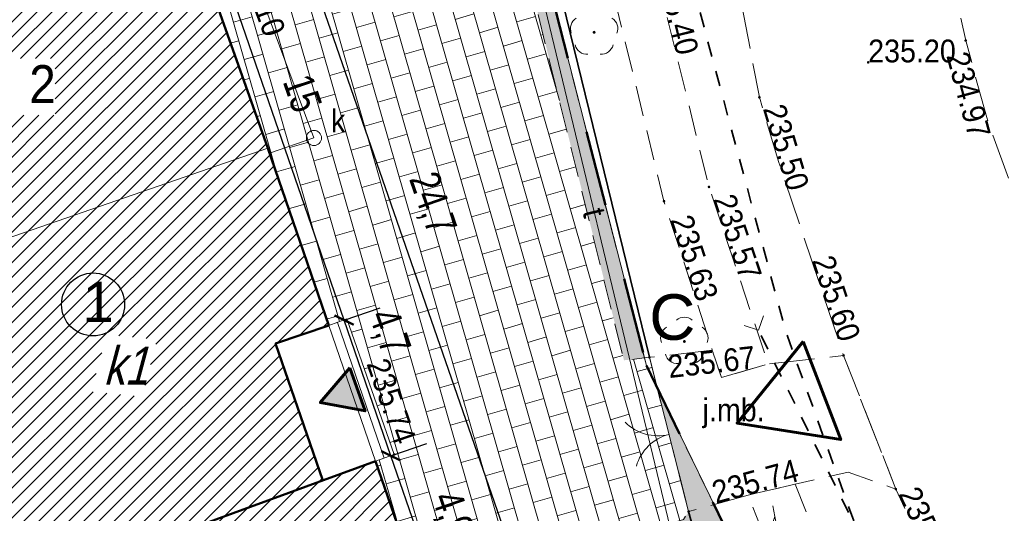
# Model space of a CAD drawing. Header units: metres. Extents: x 7529105 to 7529424, y 5515588 to 5515908.
# Tile 11 of 18: x 7529197 to 7529230, y 5515712 to 5515728. Entities that reach past the tile are written whole.
import ezdxf
from ezdxf.enums import TextEntityAlignment as Align

# ---------------------------------------------------------------- set-up
doc = ezdxf.new("R2010")
doc.units = ezdxf.units.M
doc.header["$MEASUREMENT"] = 0
for name, pattern in [('0.5_0.5', [1, 0.5, -0.5]), ('1', [0]), ('1.5_0.5', [2, 1.5, -0.5]), ('218-500', [1, 0.5, -0.5]), ('219-500', [0]), ('ACAD_ISO02W100', [15, 12, -3]), ('ib05_500', [1, 0.5, -0.5]), ('ktok02-500', [0]), ('mz1.0_0.5', [1.5, 1, -0.5])]:
    doc.linetypes.add(name, pattern=pattern)
doc.layers.get('0').update_dxf_attribs({"color": 250, "linetype": 'CONTINUOUS', "lineweight": 5})
doc.layers.get('Defpoints').update_dxf_attribs({"linetype": 'CONTINUOUS'})
doc.layers.get('Defpoints').transparency = 0.5
doc.layers.add('-RAMKI', color=250, linetype='CONTINUOUS')
doc.layers.add('ogrodzenie trwałe (linia)', color=7, linetype='CONTINUOUS')
for name, color, linetype, lineweight in [('000_WYMIARY', 254, '1', 9), ('K-HATCH', 8, 'CONTINUOUS', 5), ('Zieleń', 82, 'CONTINUOUS', 15)]:
    doc.layers.add(name, color=color, linetype=linetype, lineweight=lineweight)
doc.layers.add('0Z_GRANICA OPRACOWANIA', color=7, linetype='ACAD_ISO02W100', lineweight=50, true_color=0xff7f7f)
for name, color, linetype, transparency in [('218-Granica użytku', 7, 'CONTINUOUS', 0.5), ('219-Linia granicy', 7, 'CONTINUOUS', 0.5), ('312-Budynek (powierzchnia)', 7, 'CONTINUOUS', 0.5), ('320-część budynku wyodrębniona ze względu na liczbę kondygnacji naziemnych (powierzchnia)', 7, 'CONTINUOUS', 0.5), ('320-część budynku wyodrębniona ze względu na liczbę kondygnacji naziemnych (powierzchnia)-Atr25', 7, 'CONTINUOUS', 0.5), ('352-schody (powierzchnia)', 7, 'CONTINUOUS', 0.5), ('996-Tekst dodatkowy mały', 7, 'CONTINUOUS', 0.5), ('brama (linia)', 7, 'CONTINUOUS', 0.5), ('brama (linia) - symbol', 7, 'CONTINUOUS', 0.5), ('chodnik (powierzchnia)', 7, 'CONTINUOUS', 0.5), ('drzewo liściaste (punkt)', 7, 'CONTINUOUS', 0.5), ('jezdnia (powierzchnia)', 7, 'CONTINUOUS', 0.5), ('jezdnia (powierzchnia)-Atr17', 7, 'CONTINUOUS', 0.5), ('przepust (linia)', 7, 'CONTINUOUS', 0.5), ('przepust (linia) - symbol', 7, 'CONTINUOUS', 0.5), ('przewód kanalizacyjny (linia)', 7, 'CONTINUOUS', 0.5), ('przewód kanalizacyjny (linia)-Atr1', 7, 'CONTINUOUS', 0.5), ('przewód telekomunikacyjny (linia)', 7, 'CONTINUOUS', 0.5), ('przewód telekomunikacyjny (linia) - symbol', 7, 'CONTINUOUS', 0.5), ('przewód telekomunikacyjny (linia)-Atr1', 7, 'CONTINUOUS', 0.5), ('punkt wysokościowy sztuczny', 7, 'CONTINUOUS', 0.5), ('punkt wysokościowy sztuczny-Atr2', 7, 'CONTINUOUS', 0.5), ('właz okrągły - siec kanalizacyjna (punkt)', 7, 'CONTINUOUS', 0.5), ('właz okrągły - siec kanalizacyjna (punkt)-Atr17', 7, 'CONTINUOUS', 0.5)]:
    doc.layers.add(name, color=color, linetype=linetype, transparency=transparency)
doc.layers.add('EUZPU_L_2', color=7, linetype='CONTINUOUS', lineweight=18, transparency=0.5)
doc.styles.add('ARIAL', font='arial.ttf')
doc.styles.get("Standard").update_dxf_attribs({"font": 'arial.ttf', "width": 0.75})
doc.linetypes.add('OGRODZENIE1', pattern='A,0.25,-0.1,[133,ltypeshp.shx,S=0.1,R=0,X=-0.1,Y=0],-0.1,1', length=1.45)
doc.dimstyles.new('ISO-25', dxfattribs={"dimtxt": 1, "dimasz": 0.5, "dimexe": 1.25, "dimexo": 0.625, "dimtad": 1, "dimdec": 1, "dimtxsty": 'Standard', "dimblk": 'ARCHTICK', "dimcen": 2.5, "dimadec": 0, "dimazin": 0, "dimtfac": 1, "dimtdec": 1, "dimtmove": 0, "dimatfit": 3, "dimfxl": 1, "dimfxlon": 1, "dimarcsym": 0})

# ---------------------------------------------------------------- blocks, each defined once
blk = doc.blocks.new('IB05')
at = {"color": 0, "linetype": 'Continuous', "lineweight": 13}
for q in [(0.354, 0.354), (0.354, -0.354)]:
    blk.add_line((0, 0), q, dxfattribs=at)
blk = doc.blocks.new('US22')
at = {"color": 0, "linetype": 'Continuous', "lineweight": 13}
blk.add_circle((0, 0), 0.25, dxfattribs=at)
blk = doc.blocks.new('OP021')
at = {"linetype": 'Continuous', "lineweight": 13}
h = blk.add_hatch(color=0, dxfattribs=at)
edge = h.paths.add_edge_path()
edge.add_arc((0, 0), 0.05, 0, 360)
at = {"color": 0, "linetype": 'Continuous', "lineweight": 13}
for centre, start, end in [((0, 0.4), 49.272, 130.728), ((-0.38, 0.124), 121.308, 202.548), ((0.38, 0.124), 337.452, 58.692), ((-0.235, -0.324), 193.221, 274.871), ((0.235, -0.324), 265.129, 346.7789999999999)]:
    blk.add_arc(centre, 0.4, start, end, dxfattribs=at)
blk = doc.blocks.new('OK02')
at = {"color": 0, "linetype": 'Continuous', "lineweight": 0}
for centre, start, end in [((-1.5, 0), 0, 59.99999999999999), ((1.5, 0), 120, 180)]:
    blk.add_arc(centre, 1.5, start, end, dxfattribs=at)
blk = doc.blocks.new('PT01')
at = {"color": 0, "linetype": 'Continuous', "lineweight": 13}
for p, q in [((4.65, 0), (3.784, 0.5)), ((0.65, 0), (0, 0)), ((0.65, 0), (1.65, 0)), ((1.65, 0), (2.65, 0)), ((2.65, 0), (3.65, 0)), ((3.65, 0), (2.784, -0.5)), ((3.65, 0), (4.65, 0)), ((4.65, 0), (5, 0))]:
    blk.add_line(p, q, dxfattribs=at)
blk = doc.blocks.new('PW02')
at = {"linetype": 'Continuous', "lineweight": 13}
h = blk.add_hatch(color=0, dxfattribs=at)
edge = h.paths.add_edge_path()
edge.add_arc((0, 0), 0.045, 0, 360)
blk = doc.blocks.new('_ArchTick')
at = {"color": 0, "linetype": 'ByBlock', "const_width": 0.15}
blk.add_lwpolyline([(-0.5, -0.5), (0.5, 0.5)], dxfattribs=at)
blk = doc.blocks.new('*D37')
at = {"layer": '000_WYMIARY', "color": 0, "linetype": 'Continuous', "lineweight": -2, "transparency": 16777216}
for p, q in [((7529209.465118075, 5515713.534141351), (7529210.646861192, 5515713.941551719)), ((7529211.075118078, 5515708.864141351), (7529209.465118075, 5515713.534141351)), ((7529211.075118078, 5515708.864141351), (7529212.256861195, 5515709.271551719))]:
    blk.add_line(p, q, dxfattribs=at)
at = {"layer": 'Defpoints', "color": 0, "linetype": 'Continuous', "transparency": 16777216}
for p in [(7529208.960000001, 5515713.360000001), (7529209.465118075, 5515713.534141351), (7529210.570000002, 5515708.690000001)]:
    blk.add_point(p, dxfattribs=at)
at = {"layer": '000_WYMIARY', "color": 0, "linetype": 'Continuous', "lineweight": -2, "transparency": 16777216, "xscale": 0.5, "yscale": 0.5, "zscale": 0.5}
for p, rotation in [((7529209.465118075, 5515713.534141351), 109.0218249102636), ((7529211.075118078, 5515708.864141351), 289.0218249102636)]:
    blk.add_blockref('_ArchTick', p, dxfattribs=dict(at, rotation=rotation))
at = {"layer": '000_WYMIARY', "color": 0, "linetype": 'Continuous', "transparency": 16777216, "insert": (7529211.429129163, 5515711.598714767), "char_height": 1, "attachment_point": 5, "rotation": 289.0218249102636}
blk.add_mtext('4,9', dxfattribs=at)
blk = doc.blocks.new('*D38')
at = {"layer": '000_WYMIARY', "color": 0, "linetype": 'Continuous', "lineweight": -2, "transparency": 16777216}
for p, q in [((7529207.924180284, 5515718.003818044), (7529209.105923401, 5515718.411228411)), ((7529209.465118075, 5515713.534141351), (7529207.924180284, 5515718.003818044)), ((7529209.465118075, 5515713.534141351), (7529210.646861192, 5515713.941551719))]:
    blk.add_line(p, q, dxfattribs=at)
at = {"layer": 'Defpoints', "color": 0, "linetype": 'Continuous', "transparency": 16777216}
for p in [(7529207.420000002, 5515717.830000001), (7529207.924180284, 5515718.003818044), (7529208.960000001, 5515713.360000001)]:
    blk.add_point(p, dxfattribs=at)
at = {"layer": '000_WYMIARY', "color": 0, "linetype": 'Continuous', "lineweight": -2, "transparency": 16777216, "xscale": 0.5, "yscale": 0.5, "zscale": 0.5}
for p, rotation in [((7529207.924180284, 5515718.003818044), 109.0218249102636), ((7529209.465118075, 5515713.534141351), 289.0218249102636)]:
    blk.add_blockref('_ArchTick', p, dxfattribs=dict(at, rotation=rotation))
at = {"layer": '000_WYMIARY', "color": 0, "linetype": 'Continuous', "transparency": 16777216, "insert": (7529209.358616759, 5515717.598208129), "char_height": 1, "attachment_point": 5, "rotation": 289.0218249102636}
blk.add_mtext('4,7', dxfattribs=at)
blk = doc.blocks.new('*D39')
at = {"layer": '000_WYMIARY', "color": 0, "linetype": 'Continuous', "lineweight": -2, "transparency": 16777216}
for p, q in [((7529203.031069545, 5515732.196878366), (7529204.212812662, 5515732.604288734)), ((7529207.924180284, 5515718.003818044), (7529203.031069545, 5515732.196878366)), ((7529207.924180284, 5515718.003818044), (7529209.105923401, 5515718.411228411))]:
    blk.add_line(p, q, dxfattribs=at)
at = {"layer": 'Defpoints', "color": 0, "linetype": 'Continuous', "transparency": 16777216}
for p in [(7529203.031069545, 5515732.196878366), (7529202.460000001, 5515732), (7529207.420000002, 5515717.830000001)]:
    blk.add_point(p, dxfattribs=at)
at = {"layer": '000_WYMIARY', "color": 0, "linetype": 'Continuous', "lineweight": -2, "transparency": 16777216, "xscale": 0.5, "yscale": 0.5, "zscale": 0.5}
for p, rotation in [((7529203.031069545, 5515732.196878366), 109.0218249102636), ((7529207.924180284, 5515718.003818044), 289.0218249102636)]:
    blk.add_blockref('_ArchTick', p, dxfattribs=dict(at, rotation=rotation))
at = {"layer": '000_WYMIARY', "color": 0, "linetype": 'Continuous', "transparency": 16777216, "insert": (7529206.551189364, 5515725.470463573), "char_height": 1, "attachment_point": 5, "rotation": 289.0218249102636}
blk.add_mtext('15', dxfattribs=at)
blk = doc.blocks.new('*D47')
at = {"layer": '000_WYMIARY', "color": 0, "linetype": 'Continuous', "lineweight": -2, "transparency": 16777216}
for p, q in [((7529204.626721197, 5515732.751375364), (7529206.752528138, 5515733.488562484)), ((7529213.654890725, 5515709.769224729), (7529205.571524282, 5515733.079014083)), ((7529212.71008764, 5515709.441586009), (7529214.835894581, 5515710.178773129))]:
    blk.add_line(p, q, dxfattribs=at)
at = {"layer": 'Defpoints', "color": 0, "linetype": 'Continuous', "transparency": 16777216}
for p in [(7529205.571524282, 5515733.079014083), (7529200.152237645, 5515731.199714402), (7529208.235604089, 5515707.889925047)]:
    blk.add_point(p, dxfattribs=at)
at = {"layer": '000_WYMIARY', "color": 0, "linetype": 'Continuous', "lineweight": -2, "transparency": 16777216, "xscale": 0.5, "yscale": 0.5, "zscale": 0.5}
for p, rotation in [((7529205.571524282, 5515733.079014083), 109.1255179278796), ((7529213.654890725, 5515709.769224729), 289.1255179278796)]:
    blk.add_blockref('_ArchTick', p, dxfattribs=dict(at, rotation=rotation))
at = {"layer": '000_WYMIARY', "color": 0, "linetype": 'Continuous', "transparency": 16777216, "insert": (7529210.771493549, 5515721.825789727), "char_height": 1, "attachment_point": 5, "rotation": 289.1255179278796}
blk.add_mtext('24,7', dxfattribs=at)
blk = doc.blocks.new('*D48')
at = {"layer": '000_WYMIARY', "color": 0, "linetype": 'Continuous', "lineweight": -2, "transparency": 16777216}
for p, q in [((7529202.09872096, 5515733.041810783), (7529201.36153384, 5515735.167617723)), ((7529187.641082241, 5515729.086613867), (7529201.77108224, 5515733.986613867)), ((7529187.968720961, 5515728.141810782), (7529187.231533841, 5515730.267617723))]:
    blk.add_line(p, q, dxfattribs=at)
at = {"layer": 'Defpoints', "color": 0, "linetype": 'Continuous', "transparency": 16777216}
for p in [(7529201.77108224, 5515733.986613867), (7529202.46, 5515732), (7529188.330000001, 5515727.1)]:
    blk.add_point(p, dxfattribs=at)
at = {"layer": '000_WYMIARY', "color": 0, "linetype": 'Continuous', "lineweight": -2, "transparency": 16777216, "xscale": 0.5, "yscale": 0.5, "zscale": 0.5}
for p, rotation in [((7529201.77108224, 5515733.986613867), 19.1255179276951), ((7529187.641082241, 5515729.086613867), 199.1255179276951)]:
    blk.add_blockref('_ArchTick', p, dxfattribs=dict(at, rotation=rotation))
at = {"layer": '000_WYMIARY', "color": 0, "linetype": 'Continuous', "transparency": 16777216, "insert": (7529194.334024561, 5515732.609506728), "char_height": 1, "attachment_point": 5, "rotation": 19.125517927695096}
blk.add_mtext('15', dxfattribs=at)
blk = doc.blocks.new('*D50')
at = {"layer": '000_WYMIARY', "color": 0, "linetype": 'Continuous', "lineweight": -2, "transparency": 16777216}
for p, q in [((7529221.342607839, 5515707.993828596), (7529222.075946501, 5515705.866690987)), ((7529212.254806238, 5515703.803015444), (7529221.668536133, 5515707.048434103)), ((7529211.928877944, 5515704.748409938), (7529212.662216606, 5515702.621272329))]:
    blk.add_line(p, q, dxfattribs=at)
at = {"layer": 'Defpoints', "color": 0, "linetype": 'Continuous', "transparency": 16777216}
for p in [(7529219.711925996, 5515712.723818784), (7529210.421588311, 5515709.120486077), (7529221.668536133, 5515707.048434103)]:
    blk.add_point(p, dxfattribs=at)
at = {"layer": '000_WYMIARY', "color": 0, "linetype": 'Continuous', "lineweight": -2, "transparency": 16777216, "xscale": 0.5, "yscale": 0.5, "zscale": 0.5}
for p, rotation in [((7529221.668536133, 5515707.048434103), 19.02182488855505), ((7529212.254806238, 5515703.803015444), 199.021824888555)]:
    blk.add_blockref('_ArchTick', p, dxfattribs=dict(at, rotation=rotation))
at = {"layer": '000_WYMIARY', "color": 0, "linetype": 'Continuous', "transparency": 16777216, "insert": (7529216.591555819, 5515706.499289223), "char_height": 1, "attachment_point": 5, "rotation": 19.02182488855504}
blk.add_mtext('10', dxfattribs=at)

msp = doc.modelspace()

# ---------------------------------------------------------------- hatches: boundary and pattern name
at = {"layer": 'EUZPU_L_2', "lineweight": 60, "transparency": 33554687}
h = msp.add_hatch(color=256, dxfattribs=at)
h.dxf.hatch_style = 1
h.paths.add_polyline_path([(7529208.114494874, 5515716.428752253), (7529207.139859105, 5515715.287899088), (7529208.615184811, 5515715.014266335)])
at = {"layer": 'K-HATCH', "lineweight": 9, "transparency": 33554559}
h = msp.add_hatch(dxfattribs=at)
h.set_pattern_fill('AR-B816', color=256, scale=0.08, angle=106)
h.set_pattern_definition([(106, (-554.1672883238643, 106.984685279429), (-0.6152074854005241, -0.1764079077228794), []), (196, (-554.1672883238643, 106.984685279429), (-0.4387995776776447, -0.7916153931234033), [0.64, -0.64])])
h.paths.add_polyline_path([(7529204.464297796, 5515750.760670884), (7529208.190000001, 5515751.68), (7529209.62, 5515745.879999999), (7529205.77, 5515744.929999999), (7529204.342552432, 5515750.719647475), (7529182.62, 5515743.4), (7529184.26, 5515738.49), (7529179.58, 5515736.87), (7529183.24, 5515726.22), (7529185.7, 5515727.07), (7529188.365999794, 5515719.751569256), (7529189.379987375, 5515720.120667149), (7529187.851036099, 5515724.140136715), (7529189.318951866, 5515724.674136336), (7529188.33, 5515727.1), (7529197.909342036, 5515730.421923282), (7529197.52, 5515731.56), (7529200.878943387, 5515732.718927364), (7529201.268943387, 5515731.588927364), (7529202.46, 5515732), (7529205.41, 5515723.66), (7529207.42, 5515717.83), (7529208.01, 5515718.05), (7529209.57, 5515713.58), (7529208.96, 5515713.36), (7529210.57, 5515708.69), (7529196.74, 5515703.95), (7529195.233735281, 5515708.11606128), (7529192.911566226, 5515707.273543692), (7529194.37, 5515703.27), (7529195.95, 5515702.34), (7529212.09, 5515707.87), (7529211.76, 5515708.78), (7529215.25, 5515710.28), (7529219.09, 5515711.44), (7529219.26, 5515711.7), (7529217.97, 5515716.78), (7529217.13, 5515716.68), (7529208.35, 5515752.07)])
at = {"layer": 'K-HATCH'}
h = msp.add_hatch(dxfattribs=at)
h.set_pattern_fill('ANSI31', color=256, scale=2.8)
h.set_pattern_definition([(45, (0, 0), (-0.2474873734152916, 0.2474873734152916), [])])
h.paths.add_polyline_path([(7529205.41, 5515723.66), (7529202.46, 5515732), (7529196.120329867, 5515729.801529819), (7529196.12, 5515729.8), (7529188.33, 5515727.1), (7529190.89, 5515720.37), (7529192.35, 5515720.9), (7529192.93, 5515719.34)])
h.paths.add_polyline_path([(7529192.921120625, 5515719.33692637), (7529196.73, 5515708.89), (7529207.218766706, 5515712.723588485), (7529205.67, 5515717.23), (7529207.42, 5515717.83), (7529205.41, 5515723.66)])
h.paths.add_polyline_path([(7529196.73, 5515708.89), (7529195.16, 5515708.32), (7529195.23373528, 5515708.11606128), (7529196.74, 5515703.95), (7529210.57, 5515708.69), (7529208.96, 5515713.36)])
h.paths.add_polyline_path([(7529200.3375, 5515729.4775), (7529203.266666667, 5515729.4775), (7529203.266666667, 5515731.3525), (7529200.3375, 5515731.3525)], flags=16)
h.paths.add_polyline_path([(7529196.1275, 5515724.7475), (7529198.413214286, 5515724.7475), (7529198.413214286, 5515726.6225), (7529196.1275, 5515726.6225)], flags=16)
h.paths.add_polyline_path([(7529199.603765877, 5515715.651234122), (7529201.263289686, 5515715.483765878), (7529201.765694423, 5515717.358765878), (7529200.106170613, 5515717.526234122)], flags=16)
h.paths.add_polyline_path([(7529196.8975, 5515705.3075), (7529200.061785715, 5515705.3075), (7529200.061785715, 5515707.1825), (7529196.8975, 5515707.1825)], flags=16)
h.paths.add_polyline_path([(7529202.6875, 5515707.8975), (7529204.330357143, 5515707.8975), (7529204.330357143, 5515709.7725), (7529202.6875, 5515709.7725)], flags=16)
at = {"layer": 'Zieleń', "linetype": 'Continuous', "true_color": 0x61993b}
h = msp.add_hatch(dxfattribs=at)
h.set_pattern_fill('GRASS', color=85, scale=1.2)
h.set_pattern_definition([(90, (0, 0), (-0.8485281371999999, 0.8485281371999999), [0.225, -1.4720562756]), (45, (0, 0), (-0.848528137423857, 0.848528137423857), [0.225, -0.975]), (135, (0, 0), (-0.848528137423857, -0.8485281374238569), [0.225, -0.975])])
h.paths.add_polyline_path([(7529218.225992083, 5515715.785145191), (7529219.263363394, 5515711.699993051), (7529219.093363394, 5515711.439993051), (7529215.253363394, 5515710.279993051), (7529211.763363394, 5515708.779993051), (7529212.093363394, 5515707.869993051), (7529201.054972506, 5515704.087942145), (7529221.293363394, 5515709.479993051)])
h.paths.add_polyline_path([(7529188.212777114, 5515719.695795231), (7529188.846470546, 5515717.957712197), (7529185.548447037, 5515727.013511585)])
h.paths.add_polyline_path([(7529187.531164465, 5515717.47816041), (7529186.277233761, 5515720.917419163), (7529186.165490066, 5515723.508862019), (7529185.017668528, 5515726.830792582), (7529183.243363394, 5515726.21999305), (7529179.583363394, 5515736.869993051), (7529184.263363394, 5515738.489993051), (7529182.623363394, 5515743.399993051), (7529208.353363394, 5515752.069993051), (7529217.133363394, 5515716.67999305), (7529217.809364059, 5515716.76046932), (7529212.193363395, 5515738.739993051), (7529212.463363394, 5515756.829993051), (7529188.003363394, 5515752.289993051), (7529163.083363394, 5515745.649993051), (7529133.213363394, 5515736.24999305), (7529119.143363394, 5515734.899993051), (7529114.723363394, 5515734.13999305), (7529109.883363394, 5515734.149993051), (7529113.723363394, 5515728.50999305), (7529119.313363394, 5515716.76999305), (7529119.353363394, 5515713.08999305), (7529115.213363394, 5515700.039993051), (7529124.553363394, 5515688.71999305), (7529124.423363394, 5515686.71999305), (7529124.653363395, 5515685.79999305), (7529160.063363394, 5515693.949993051), (7529179.593363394, 5515698.369993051), (7529195.498711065, 5515702.607604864), (7529194.218447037, 5515703.213511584), (7529189.942588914, 5515714.951298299), (7529188.627282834, 5515714.471746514)])

# ---------------------------------------------------------------- linework, layer by layer
at = {"layer": '-RAMKI', "color": 18, "linetype": 'Continuous', "true_color": 0x000000}
msp.add_circle((7529199.660174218, 5515718.518548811), 1.036435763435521, dxfattribs=at)
at = {"layer": '0Z_GRANICA OPRACOWANIA', "linetype": '0.5_0.5', "ltscale": 5}
msp.add_lwpolyline([(7529212.46, 5515756.83), (7529212.19, 5515738.74), (7529217.87, 5515716.51), (7529221.29, 5515709.48), (7529179.59, 5515698.37), (7529160.06, 5515693.95), (7529124.65, 5515685.8), (7529124.42, 5515686.72), (7529124.55, 5515688.72), (7529115.21, 5515700.04), (7529119.35, 5515713.09), (7529119.31, 5515716.77), (7529113.72, 5515728.51), (7529109.88, 5515734.15), (7529114.72, 5515734.14), (7529119.14, 5515734.9), (7529133.21, 5515736.25), (7529163.08, 5515745.65), (7529188, 5515752.29), (7529212.46, 5515756.83)], dxfattribs=at)
at = {"layer": '218-Granica użytku', "color": 7, "linetype": '218-500', "lineweight": 18, "flags": 128}
for points in [[(7529217.87, 5515716.51), (7529212.19, 5515738.74)], [(7529212.19, 5515738.74), (7529217.87, 5515716.51)], [(7529221.29, 5515709.48), (7529217.87, 5515716.51)], [(7529217.87, 5515716.51), (7529221.29, 5515709.48)]]:
    msp.add_lwpolyline(points, dxfattribs=at)
at = {"layer": '219-Linia granicy', "color": 7, "linetype": '219-500', "lineweight": 18, "flags": 128}
for points in [[(7529212.19, 5515738.74), (7529217.87, 5515716.51)], [(7529217.87, 5515716.51), (7529221.29, 5515709.48)]]:
    msp.add_lwpolyline(points, dxfattribs=at)
at = {"layer": '312-Budynek (powierzchnia)', "color": 7, "linetype": 'Continuous', "lineweight": 50, "transparency": 33554687, "flags": 128}
for points in [[(7529205.41, 5515723.66), (7529202.46, 5515732), (7529188.33, 5515727.1), (7529190.89, 5515720.37)], [(7529207.42, 5515717.83), (7529205.41, 5515723.66)], [(7529207.42, 5515717.83), (7529205.67, 5515717.23), (7529207.22, 5515712.72)], [(7529195.16, 5515708.32), (7529196.74, 5515703.95), (7529210.57, 5515708.69), (7529208.96, 5515713.36)], [(7529196.73, 5515708.89), (7529208.96, 5515713.36)]]:
    msp.add_lwpolyline(points, dxfattribs=at)
at = {"layer": '312-Budynek (powierzchnia)', "color": 7, "linetype": 'Continuous', "lineweight": 50, "flags": 128}
msp.add_lwpolyline([(7529207.42, 5515717.83), (7529207.42, 5515717.83)], close=True, dxfattribs=at)
at = {"layer": '320-część budynku wyodrębniona ze względu na liczbę kondygnacji naziemnych (powierzchnia)', "color": 7, "linetype": 'Continuous', "lineweight": 13, "flags": 128}
msp.add_lwpolyline([(7529205.41, 5515723.66), (7529192.93, 5515719.34)], dxfattribs=at)
at = {"layer": '352-schody (powierzchnia)', "color": 7, "linetype": 'Continuous', "lineweight": 18, "flags": 128}
msp.add_lwpolyline([(7529209.57, 5515713.58), (7529208.96, 5515713.36), (7529207.42, 5515717.83), (7529208.01, 5515718.05)], close=True, dxfattribs=at)
msp.add_lwpolyline([(7529209.57, 5515713.58), (7529208.96, 5515713.36), (7529207.42, 5515717.83), (7529208.01, 5515718.05)], close=True, dxfattribs=at)
msp.add_lwpolyline([(7529207.7, 5515717.93), (7529209.24, 5515713.46)], dxfattribs=at)
msp.add_lwpolyline([(7529207.7, 5515717.93), (7529209.24, 5515713.46)], dxfattribs=at)
at = {"layer": 'brama (linia)', "color": 7, "linetype": 'ktok02-500', "lineweight": 18, "flags": 128}
msp.add_lwpolyline([(7529219.26, 5515711.7), (7529217.97, 5515716.78)], dxfattribs=at)
at = {"layer": 'chodnik (powierzchnia)', "color": 7, "linetype": 'mz1.0_0.5', "lineweight": 18, "transparency": 33554687, "flags": 128}
msp.add_lwpolyline([(7529179.58, 5515736.87), (7529183.24, 5515726.22), (7529185.7, 5515727.07), (7529194.37, 5515703.27), (7529195.95, 5515702.34), (7529212.09, 5515707.87), (7529211.76, 5515708.78), (7529215.25, 5515710.28), (7529219.09, 5515711.44), (7529219.26, 5515711.7), (7529217.97, 5515716.78), (7529217.13, 5515716.68), (7529208.35, 5515752.07), (7529182.62, 5515743.4), (7529184.26, 5515738.49)], close=True, dxfattribs=at)
at = {"layer": 'chodnik (powierzchnia)', "color": 7, "linetype": 'mz1.0_0.5', "lineweight": 18, "flags": 128}
for points in [[(7529215.26, 5515740.5), (7529215.69, 5515734.9), (7529216.58, 5515729.61), (7529218.45, 5515721.92), (7529220.04, 5515717.01), (7529220.34, 5515716.11), (7529221.88, 5515716.56), (7529219.93, 5515722.39), (7529218.08, 5515729.92), (7529217.26, 5515735.12), (7529216.8, 5515740.51)], [(7529246.01, 5515661.23), (7529247.44, 5515661.88), (7529231.96, 5515692.96), (7529228.74, 5515699.46), (7529223.64, 5515710.42), (7529222.77, 5515712.6), (7529221.22, 5515712.24), (7529222.21, 5515709.73), (7529227.28, 5515698.86), (7529230.5, 5515692.3)]]:
    msp.add_lwpolyline(points, close=True, dxfattribs=at)
at = {"layer": 'EUZPU_L_2', "lineweight": 60}
for points in [[(7529223.029156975, 5515717.294319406), (7529220.853780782, 5515714.61151447), (7529224.264846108, 5515714.068985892)], [(7529208.114494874, 5515716.428752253), (7529207.139859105, 5515715.287899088), (7529208.615184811, 5515715.014266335)]]:
    msp.add_lwpolyline(points, close=True, dxfattribs=at)
at = {"layer": 'jezdnia (powierzchnia)', "color": 7, "linetype": '1.5_0.5', "lineweight": 18, "flags": 128}
for points in [[(7529218.516, 5515792.21), (7529218.88, 5515789.02), (7529219.18, 5515783.08), (7529219.23, 5515770.45), (7529219.13, 5515769.08), (7529219.33, 5515760.52), (7529218.91, 5515753.09), (7529218.85, 5515748.61), (7529219.49, 5515736.32), (7529221.59, 5515725.34), (7529222.22, 5515723.23), (7529224.36, 5515716.84), (7529226.08, 5515712.44), (7529231.69, 5515700.62), (7529234.98, 5515694.26), (7529247.64, 5515668.816000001)], [(7529247.64, 5515682.502), (7529240.58, 5515697.02), (7529237.61, 5515703.38), (7529232.6, 5515714.83), (7529229.07, 5515724.67), (7529228.38, 5515727.21), (7529226.24, 5515737.15), (7529225.82, 5515748.78), (7529225.86, 5515767.95), (7529226.25, 5515786.42), (7529226.93, 5515787.33), (7529226.462, 5515792.21)]]:
    msp.add_lwpolyline(points, dxfattribs=at)
msp.add_lwpolyline([(7529217.97, 5515716.78), (7529219.26, 5515711.7), (7529221.22, 5515712.24), (7529222.77, 5515712.6), (7529224.51, 5515713), (7529226.08, 5515712.44), (7529224.36, 5515716.84), (7529221.88, 5515716.56), (7529220.34, 5515716.11), (7529220.04, 5515717.01)], close=True, dxfattribs=at)
at = {"layer": 'ogrodzenie trwałe (linia)', "color": 17, "linetype": 'OGRODZENIE1', "lineweight": 35, "true_color": 0x923e25, "flags": 128}
for points in [[(7529183.87, 5515745.25), (7529185.66, 5515745.78), (7529209.02, 5515753.41), (7529217.97, 5515716.78)], [(7529219.26, 5515711.7), (7529220.21, 5515708.27), (7529195.11, 5515701.94), (7529186.25, 5515699.92), (7529178.62, 5515698.27), (7529147.77, 5515691.31), (7529146.56, 5515717.34)]]:
    msp.add_lwpolyline(points, dxfattribs=at)
at = {"layer": 'przepust (linia)', "color": 7, "linetype": 'ib05_500', "lineweight": 35, "flags": 128}
for points in [[(7529216.61, 5515767.7), (7529216.3, 5515756.23), (7529215.87, 5515745.63), (7529217.76, 5515735.13), (7529222.45, 5515717.65), (7529224.94, 5515710.71)], [(7529224.97, 5515710.77), (7529221.56, 5515717.67)]]:
    msp.add_lwpolyline(points, dxfattribs=at)
at = {"layer": 'przewód kanalizacyjny (linia)', "color": 7, "linetype": 'Continuous', "lineweight": 18, "flags": 128}
msp.add_lwpolyline([(7529205.47, 5515723.5), (7529206.93, 5515724), (7529203.57, 5515733.02), (7529187.24, 5515729.15), (7529144.71, 5515716.69), (7529139.92, 5515715.26)], dxfattribs=at)
at = {"layer": 'przewód telekomunikacyjny (linia)', "color": 7, "linetype": 'Continuous', "lineweight": 18, "flags": 128}
msp.add_lwpolyline([(7529209.44, 5515753.83), (7529208.82, 5515752.05), (7529218.72, 5515710.9)], dxfattribs=at)

# ---------------------------------------------------------------- block references
at = {"layer": 'brama (linia) - symbol', "color": 7, "linetype": 'Continuous', "lineweight": 18, "rotation": 104.248}
msp.add_blockref('OK02', (7529218.615, 5515714.24), dxfattribs=at)
at = {"layer": 'drzewo liściaste (punkt)', "color": 7, "linetype": 'Continuous', "lineweight": 13}
for p in [(7529216.15, 5515727.48), (7529219.12, 5515717.3)]:
    msp.add_blockref('OP021', p, dxfattribs=at)
at = {"layer": 'przepust (linia) - symbol', "color": 7, "linetype": 'Continuous', "lineweight": 35, "rotation": 116.299}
msp.add_blockref('IB05', (7529221.56, 5515717.67), dxfattribs=at)
at = {"layer": 'przewód telekomunikacyjny (linia) - symbol', "color": 30, "linetype": 'Continuous', "lineweight": 18, "rotation": 101.269}
msp.add_blockref('PT01', (7529223.01, 5515706.98), dxfattribs=at)
at = {"layer": 'punkt wysokościowy sztuczny', "color": 7, "linetype": 'Continuous', "lineweight": 13}
for p in [(7529228.38, 5515727.21), (7529225.17, 5515726.49), (7529221.59, 5515725.34), (7529219.93, 5515722.39), (7529218.45, 5515721.92), (7529224.36, 5515716.84), (7529217.97, 5515716.78), (7529209.57, 5515713.58), (7529226.08, 5515712.44), (7529219.26, 5515711.7)]:
    msp.add_blockref('PW02', p, dxfattribs=at)
at = {"layer": 'właz okrągły - siec kanalizacyjna (punkt)', "color": 7, "linetype": 'Continuous', "lineweight": 18}
msp.add_blockref('US22', (7529206.93, 5515724), dxfattribs=at)

# ---------------------------------------------------------------- texts
at = {"layer": '-RAMKI', "color": 18, "linetype": 'Continuous', "lineweight": 30, "true_color": 0x000000, "insert": (7529199.309341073, 5515719.272346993), "char_height": 1.334896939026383, "attachment_point": 1, "style": 'ARIAL'}
msp.add_mtext_dynamic_manual_height_columns('1', width=3.50805975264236, gutter_width=0.1112414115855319, heights=[0], dxfattribs=at)
at = {"layer": '0Z_GRANICA OPRACOWANIA', "insert": (7529217.966719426, 5515718.854020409), "char_height": 1.5, "attachment_point": 1, "style": 'ARIAL'}
msp.add_mtext_dynamic_manual_height_columns('C', width=16.93315365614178, gutter_width=0.1112414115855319, heights=[0], dxfattribs=at)
at = {"layer": '320-część budynku wyodrębniona ze względu na liczbę kondygnacji naziemnych (powierzchnia)-Atr25', "color": 7, "width": 0.9}
msp.add_text('2', height=1.25, dxfattribs=at).set_placement((7529197.56, 5515725.15))
at = {"layer": '996-Tekst dodatkowy mały', "color": 7, "linetype": 'Continuous', "lineweight": 13, "oblique": 15, "width": 0.79}
msp.add_text('k1', height=1.25, dxfattribs=at).set_placement((7529200, 5515715.88))
at = {"layer": 'jezdnia (powierzchnia)-Atr17', "color": 7, "width": 0.9}
msp.add_text('j.mb.', height=0.75, dxfattribs=at).set_placement((7529219.72, 5515714.67))
at = {"layer": 'przewód kanalizacyjny (linia)-Atr1', "color": 7, "width": 0.9}
msp.add_text('kd110', height=0.75, rotation=-69.569, dxfattribs=at).set_placement((7529204.77, 5515729.81), align=Align.MIDDLE_LEFT)
at = {"layer": 'przewód telekomunikacyjny (linia)-Atr1', "color": 7, "width": 0.9}
msp.add_text('t', height=0.75, rotation=-76.473, dxfattribs=at).set_placement((7529216.13, 5515721.67), align=Align.MIDDLE_LEFT)
at = {"layer": 'punkt wysokościowy sztuczny-Atr2', "color": 7, "width": 0.9}
for s, rotation, p in [('235.40', 283.803, (7529218.19, 5515729.48)), ('235.50', 286.624, (7529221.7, 5515724.97)), ('235.57', 288.493, (7529220.06, 5515721.99)), ('235.63', 287.943, (7529218.65, 5515721.31)), ('235.60', 288.515, (7529223.31, 5515719.97)), ('235.74', 15.403, (7529220.16, 5515711.95)), ('235.62', 295.39, (7529226.15, 5515712.28))]:
    msp.add_text(s, height=0.75, rotation=rotation, dxfattribs=at).set_placement(p)
msp.add_text('235.20', height=0.75, dxfattribs=at).set_placement((7529225.17, 5515726.49))
for s, rotation, p in [('234.97', 285.198, (7529228.46, 5515726.91)), ('235.67', 6.340000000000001, (7529218.54, 5515716.84)), ('235.74', -70.76100000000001, (7529209.36, 5515716.82))]:
    msp.add_text(s, height=0.75, rotation=rotation, dxfattribs=at).set_placement(p, align=Align.TOP_LEFT)
at = {"layer": 'właz okrągły - siec kanalizacyjna (punkt)-Atr17', "color": 7, "width": 0.9}
msp.add_text('k', height=0.75, dxfattribs=at).set_placement((7529207.49, 5515724.19))

# ---------------------------------------------------------------- dimensions: what is measured, and where the dimension line sits
at = {"layer": '000_WYMIARY', "linetype": 'Continuous'}
for p1, p2, distance, picture, middle in [((7529188.33, 5515727.1), (7529202.46, 5515732), 2.1026750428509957, '*D48', (7529194.334024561, 5515732.609506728)), ((7529208.235604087, 5515707.889925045), (7529200.152237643, 5515731.199714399), -5.735890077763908, '*D47', (7529210.771493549, 5515721.825789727))]:
    dim = msp.add_aligned_dim(p1=p1, p2=p2, distance=distance, dimstyle='ISO-25', dxfattribs=at)
    dim.commit()
    dim.dimension.update_dxf_attribs({"geometry": picture, "text_midpoint": middle})
for base, p1, p2, angle, picture, middle in [((7529203.031069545, 5515732.196878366), (7529207.42, 5515717.83), (7529202.46, 5515732), 289.0218249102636, '*D39', (7529206.551189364, 5515725.470463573)), ((7529209.465118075, 5515713.534141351), (7529210.57, 5515708.69), (7529208.96, 5515713.36), 289.0218249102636, '*D37', (7529211.429129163, 5515711.598714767)), ((7529221.668536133, 5515707.048434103), (7529210.421588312, 5515709.120486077), (7529219.711925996, 5515712.723818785), 199.021824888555, '*D50', (7529216.591555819, 5515706.499289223))]:
    dim = msp.add_linear_dim(base=base, p1=p1, p2=p2, angle=angle, dimstyle='ISO-25', override={"dimtmove": 1}, dxfattribs=at)
    dim.commit()
    dim.dimension.update_dxf_attribs({"geometry": picture, "text_midpoint": middle})
dim = msp.add_linear_dim(base=(7529207.924180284, 5515718.003818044), p1=(7529208.96, 5515713.36), p2=(7529207.42, 5515717.83), angle=289.0218249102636, dimstyle='ISO-25', override={"dimtmove": 1}, dxfattribs=at)
dim.commit()
dim.dimension.update_dxf_attribs({"geometry": '*D38', "text_midpoint": (7529208.201540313, 5515717.199301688), "dimtype": 160})

doc.saveas('drawing.dxf')
